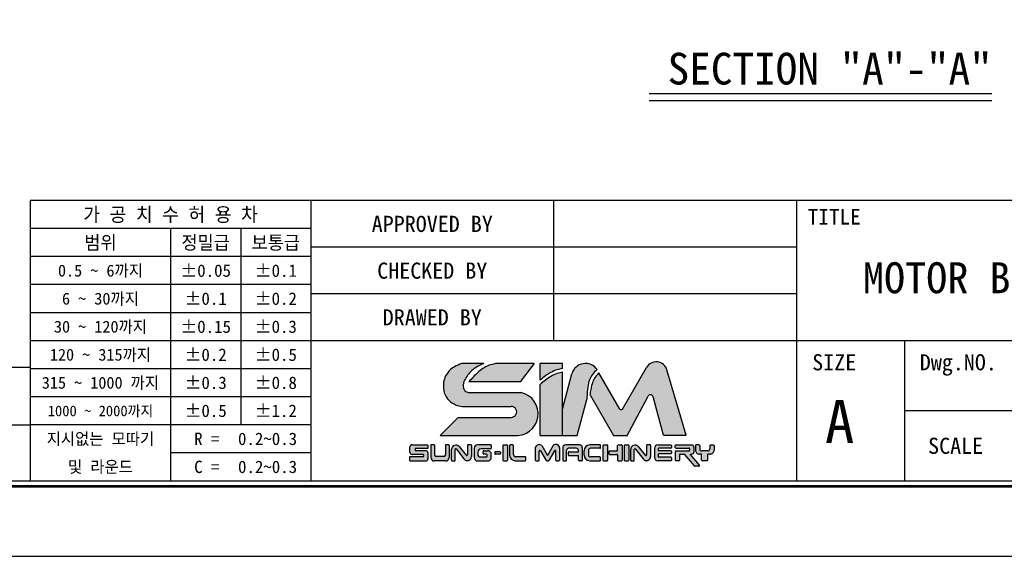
# Model space of a CAD drawing. Header units: millimetres. Extents: x 1567 to 2026, y 933 to 1258.
# Tile 2 of 2: x 1813 to 1954, y 933 to 1010. Entities that reach past the tile are written whole.
import ezdxf
from ezdxf.enums import TextEntityAlignment as Align

# ---------------------------------------------------------------- set-up
doc = ezdxf.new("R2010")
doc.units = ezdxf.units.MM
doc.layers.add('Z5', color=7, linetype='Continuous')
doc.layers.add('Z7', color=7, linetype='Continuous')

# ---------------------------------------------------------------- blocks, each defined once
blk = doc.blocks.new('란표제')
h = blk.add_hatch(color=150)
h.dxf.hatch_style = 1
edge = h.paths.add_edge_path()
edge.add_spline(control_points=[(207.254885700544, 16.33602195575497), (207.4122922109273, 16.47608683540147), (207.7174809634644, 16.74765264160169), (208.2523540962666, 17.06731062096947), (208.7774405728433, 17.32249890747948), (209.1543874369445, 17.38665720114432), (209.319017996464, 17.41467816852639)], knot_values=[0, 0, 0, 0, 0.6304310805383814, 1.222315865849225, 1.865724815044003, 2.364625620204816, 2.364625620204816, 2.364625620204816, 2.364625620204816], degree=3, periodic=0)
edge.add_line((209.319017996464, 17.41467816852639), (209.319017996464, 17.8749359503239))
edge.add_line((209.319017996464, 17.8749359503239), (207.254885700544, 17.8749359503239))
edge.add_line((207.254885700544, 17.8749359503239), (207.254885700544, 16.33602195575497))
edge = h.paths.add_edge_path()
edge.add_spline(control_points=[(209.319017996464, 17.09505608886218), (209.1507810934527, 17.05636180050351), (208.7718837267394, 16.96921585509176), (208.2430076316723, 16.7021166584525), (207.7228945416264, 16.35351243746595), (207.413543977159, 16.08416408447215), (207.254885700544, 15.9460219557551)], knot_values=[0, 0, 0, 0, 0.5164407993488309, 1.163110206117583, 1.761888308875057, 2.392319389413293, 2.392319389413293, 2.392319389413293, 2.392319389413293], degree=3, periodic=0)
edge.add_line((207.254885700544, 15.9460219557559), (207.254885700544, 11.2074160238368))
edge.add_line((207.254885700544, 11.2074160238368), (209.319017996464, 11.2074160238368))
edge.add_line((209.319017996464, 11.2074160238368), (209.319017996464, 17.09505608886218))
edge = h.paths.add_edge_path()
edge.add_line((205.4485281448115, 15.20675719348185), (200.5646388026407, 15.20675719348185))
edge.add_spline(control_points=[(200.5646388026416, 15.20675719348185), (200.4849448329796, 15.2311278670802), (200.2902893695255, 15.29065413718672), (200.0764048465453, 15.67955931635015), (200.1444277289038, 16.22277553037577), (200.5626230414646, 16.86702953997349), (201.1445093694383, 17.51252125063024), (201.753622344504, 17.7642963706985), (202.0212897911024, 17.8749359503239)], knot_values=[0, 0, 0, 0, 0.2433595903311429, 0.5944147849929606, 1.213183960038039, 1.789398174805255, 2.88702788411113, 3.747486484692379, 3.747486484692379, 3.747486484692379, 3.747486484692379], degree=3, periodic=0)
edge.add_line((202.021289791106, 17.87493595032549), (199.975920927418, 17.87493595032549))
edge.add_spline(control_points=[(199.975920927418, 17.87493595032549), (199.7520550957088, 17.7906646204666), (199.2509278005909, 17.60202188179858), (198.4944564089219, 16.96557093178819), (198.1991549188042, 15.94031959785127), (198.3773366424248, 14.94330619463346), (198.8409946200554, 14.33840604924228), (199.2605940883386, 14.13379854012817), (199.4124566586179, 14.059746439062)], knot_values=[0, 0, 0, 0, 0.550739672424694, 1.232839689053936, 2.19963066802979, 2.850121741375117, 3.513003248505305, 3.888995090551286, 3.888995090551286, 3.888995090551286, 3.888995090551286], degree=3, periodic=0)
edge.add_arc((200.0158996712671, 15.21120487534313), 1.299999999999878, 242.3423855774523, 270.0000000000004)
edge.add_line((200.0158996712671, 13.91120487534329), (204.5640160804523, 13.91120487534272))
edge.add_arc((204.5640160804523, 13.39961279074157), 0.5115920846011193, 270.18688939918, 90, ccw=False)
edge.add_line((204.565684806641, 12.88802342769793), (199.6526393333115, 12.88802342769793))
edge.add_line((199.6526393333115, 12.88802342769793), (197.9720319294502, 11.2074160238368))
edge.add_line((197.9720319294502, 11.2074160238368), (204.7937810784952, 11.2074160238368))
edge.add_arc((205.0304162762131, 13.2219417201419), 2.028376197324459, 263.3004820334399, 78.10426637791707)
edge = h.paths.add_edge_path(flags=17)
edge.add_spline(control_points=[(203.124493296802, 17.8749359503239), (202.8996633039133, 17.82721986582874), (202.2807588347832, 17.69586862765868), (201.4378743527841, 17.06335641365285), (200.9055243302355, 16.48007066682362), (200.6418784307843, 16.19119889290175)], knot_values=[0, 0, 0, 0, 0.6846043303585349, 1.884555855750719, 3.061918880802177, 3.061918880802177, 3.061918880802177, 3.061918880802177], degree=3, periodic=0)
edge.add_line((200.6418784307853, 16.19119889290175), (205.4077128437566, 16.19119889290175))
edge.add_line((205.4077128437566, 16.19119889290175), (206.7038211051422, 17.8749359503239))
edge.add_line((206.7038211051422, 17.8749359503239), (203.124493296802, 17.8749359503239))
h = blk.add_hatch(color=8)
h.dxf.hatch_style = 1
edge = h.paths.add_edge_path()
edge.add_spline(control_points=[(211.586712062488, 14.73767623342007), (211.5979655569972, 15.05995682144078), (211.6173841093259, 15.61607052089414), (211.7789107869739, 16.3460245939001), (212.0883945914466, 16.90037927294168), (212.3712800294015, 17.17334599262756), (212.5211611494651, 17.31797188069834)], knot_values=[0, 0, 0, 0, 0.7435831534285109, 1.283095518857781, 1.707763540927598, 2.186317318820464, 2.186317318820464, 2.186317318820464, 2.186317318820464], degree=3, periodic=0)
edge.add_arc((211.4478182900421, 16.58453128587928), 1.300000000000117, 34.34572044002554, 164.9999999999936)
edge.add_line((210.1921147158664, 16.92099604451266), (209.319017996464, 13.66255472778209))
edge.add_line((209.319017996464, 13.66255472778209), (209.319017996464, 11.2074160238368))
edge.add_line((209.319017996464, 11.2074160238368), (210.6863499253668, 11.2074160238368))
edge.add_line((210.6863499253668, 11.2074160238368), (211.5798839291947, 14.54213032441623))
edge.add_spline(control_points=[(211.5798839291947, 14.5421303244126), (211.5821599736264, 14.60731229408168), (211.5844360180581, 14.67249426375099), (211.586712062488, 14.73767623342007)], knot_values=[2.186317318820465, 2.186317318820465, 2.186317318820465, 2.186317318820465, 2.336708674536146, 2.336708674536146, 2.336708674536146, 2.336708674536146], degree=3, periodic=0)
edge = h.paths.add_edge_path()
edge.add_arc((217.4733307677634, 14.73094655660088), 0.2599999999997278, 14.999999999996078, 152.0936797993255, ccw=False)
edge.add_line((217.7244714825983, 14.79823950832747), (218.681274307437, 11.22740275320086))
edge.add_line((218.681274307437, 11.22740275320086), (220.7932630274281, 11.22740275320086))
edge.add_line((220.7932630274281, 11.22740275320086), (218.9990320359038, 17.29391512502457))
edge.add_arc((218.0017364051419, 16.99895508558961), 1.040000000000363, 16.47610349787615, 150.0000000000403)
edge.add_line((217.101069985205, 17.51895508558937), (214.8678378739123, 13.65088360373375))
edge.add_arc((214.7552545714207, 13.71588360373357), 0.1299999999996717, 210.0000000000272, 330.0000000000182, ccw=False)
edge.add_line((214.642671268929, 13.65088360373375), (212.6921295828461, 17.02932090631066))
edge.add_spline(control_points=[(212.6921295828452, 17.02932090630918), (212.5742457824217, 16.89979221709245), (212.3414632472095, 16.64401477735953), (212.065290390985, 16.12183659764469), (211.9274507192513, 15.54940397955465), (211.8798952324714, 15.13850761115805), (211.8598466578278, 14.96528077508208)], knot_values=[0, 0, 0, 0, 0.523800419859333, 1.034337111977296, 1.752334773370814, 2.275651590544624, 2.275651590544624, 2.275651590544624, 2.275651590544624], degree=3, periodic=0)
edge.add_arc((211.7973139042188, 14.85130860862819), 0.1300000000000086, 30.0000000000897, 61.24788174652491, ccw=False)
edge.add_line((211.9098972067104, 14.91630860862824), (214.0576988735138, 11.19620699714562))
edge.add_line((214.0576988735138, 11.19620699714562), (215.3070704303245, 11.1962069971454))
edge.add_line((215.3070704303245, 11.1962069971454), (217.243565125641, 14.85263365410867))
h = blk.add_hatch(color=150)
h.dxf.hatch_style = 1
h.paths.add_polyline_path([(196.8398843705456, 9.607704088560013, 0.4142135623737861), (196.644884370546, 9.80270408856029), (195.7199446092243, 9.80270408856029, -0.4142135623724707), (195.6549446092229, 9.867704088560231), (195.654944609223, 9.948566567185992, -0.4142135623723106), (195.7199446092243, 10.0135665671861), (196.8398843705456, 10.0135665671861), (196.8398843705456, 10.3463613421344), (195.3763517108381, 10.34636134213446, 0.4142135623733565), (195.1813517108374, 10.15136134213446), (195.1813517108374, 9.651637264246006, 0.4142135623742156), (195.3763517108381, 9.45663726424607), (196.4043549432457, 9.456637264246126, -0.4142135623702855), (196.4693549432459, 9.391637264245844), (196.4693549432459, 9.314484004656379, -0.4142135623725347), (196.4043549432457, 9.249484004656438), (195.1625882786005, 9.249484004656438), (195.1625882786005, 8.845717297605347), (196.644884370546, 8.845717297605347, 0.4142135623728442), (196.8398843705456, 9.04071729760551)])
h.paths.add_polyline_path([(204.2241152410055, 10.26798301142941, 0.4142135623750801), (204.1591152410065, 10.33298301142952), (203.8636730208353, 10.33298301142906, 0.4142135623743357), (203.7986730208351, 10.26798301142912), (203.7986730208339, 8.929340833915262, 0.4142135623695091), (203.8636730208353, 8.864340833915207), (204.1591152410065, 8.864340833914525, 0.4142135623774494), (204.2241152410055, 8.929340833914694)])
h.paths.add_polyline_path([(207.1653805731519, 9.763626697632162, -0.7673269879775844), (207.2866722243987, 9.796126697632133), (207.8058751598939, 8.896840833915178, 0.2679491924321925), (207.8621668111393, 8.864340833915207), (207.9913022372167, 8.864340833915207, 0.2679491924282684), (208.0475938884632, 8.896840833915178), (208.5667968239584, 9.796126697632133, -0.7673269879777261), (208.6880884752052, 9.763626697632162), (208.6880884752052, 8.929340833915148, 0.4142135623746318), (208.7530884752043, 8.864340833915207), (208.9903602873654, 8.864340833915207, 0.4142135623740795), (209.0553602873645, 8.929340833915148), (209.0553602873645, 10.10884705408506, 0.5572135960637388), (208.4489020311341, 10.2713470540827), (207.9267345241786, 9.366926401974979), (207.4045670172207, 10.27134705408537, 0.5198906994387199), (206.7981087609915, 10.10884705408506), (206.7981087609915, 8.929340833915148, 0.4142135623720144), (206.8631087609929, 8.864340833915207), (207.1003805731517, 8.864340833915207, 0.414213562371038), (207.1653805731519, 8.929340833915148)])
h = blk.add_hatch(color=251)
h.dxf.hatch_style = 1
h.paths.add_polyline_path([(203.5669230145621, 9.653807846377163, 0.4142135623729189), (203.5019230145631, 9.718807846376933), (203.0985386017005, 9.718807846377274, 0.4142135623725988), (203.0335386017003, 9.653807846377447), (203.0335386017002, 9.535083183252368, 0.4142135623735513), (203.0985386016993, 9.470083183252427), (203.5019230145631, 9.470083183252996, 0.4142135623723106), (203.5669230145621, 9.535083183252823)])
h.paths.add_polyline_path([(198.8155383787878, 9.170717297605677), (198.8155383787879, 10.28136134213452, 0.4142135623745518), (198.7505383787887, 10.34636134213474), (198.5312483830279, 10.34636134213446, 0.4142135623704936), (198.4662483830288, 10.28136134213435), (198.4662483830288, 9.374979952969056, -0.4142135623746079), (198.3362483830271, 9.244979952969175), (197.6035467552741, 9.244979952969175, -0.4142135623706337), (197.4735467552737, 9.374979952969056), (197.4735467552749, 10.28136134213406, 0.4142135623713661), (197.4085467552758, 10.34636134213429), (197.173220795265, 10.3463613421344, 0.4142135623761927), (197.1082207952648, 10.28136134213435), (197.1082207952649, 9.170717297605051, 0.4142135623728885), (197.4332207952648, 8.845717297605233), (198.490538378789, 8.845717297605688, 0.4142135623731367)])
h.paths.add_polyline_path([(200.8836941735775, 9.265258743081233), (200.8836941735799, 10.28136134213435, 0.4142135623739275), (200.8186941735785, 10.3463613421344), (200.5662103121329, 10.34636134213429, 0.4142135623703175), (200.5012103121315, 10.28136134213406), (200.5012103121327, 9.419089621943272, -0.7053166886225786), (200.385850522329, 9.377993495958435), (199.7365529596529, 10.17365216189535, 0.7053166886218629), (199.0443942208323, 9.927075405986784), (199.0443942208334, 8.91071729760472, 0.4142135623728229), (199.1093942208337, 8.845717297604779), (199.3056264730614, 8.84571729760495, 0.4142135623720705), (199.3706264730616, 8.910717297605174), (199.3706264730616, 9.904828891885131, -0.7182104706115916), (199.4873633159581, 9.944177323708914), (200.1832731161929, 9.02916815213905, 0.7182104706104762)])
h.paths.add_polyline_path([(202.7217367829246, 9.170717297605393), (202.7217367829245, 9.475145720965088, 0.414213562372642), (202.3967367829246, 9.80014572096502), (202.0179389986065, 9.800145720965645, 0.414213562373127), (201.9529389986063, 9.735145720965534), (201.9529389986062, 9.538394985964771, 0.4142135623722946), (202.0179389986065, 9.47339498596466), (202.273324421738, 9.473394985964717, -0.4142135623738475), (202.3383244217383, 9.40839498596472), (202.3383244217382, 9.281672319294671, -0.414213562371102), (202.273324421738, 9.21667231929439), (201.7241999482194, 9.21667231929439, -0.4142135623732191), (201.4641999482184, 9.476672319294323), (201.4641999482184, 9.652153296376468, -0.4142135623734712), (201.7891999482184, 9.977153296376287), (202.6567367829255, 9.97715329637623, 0.4142135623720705), (202.7217367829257, 10.04215329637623), (202.7217367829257, 10.2813613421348, 0.4142135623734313), (202.6567367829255, 10.3463613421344), (201.4565649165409, 10.3463613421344, 0.4142135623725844), (201.1315649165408, 10.02136134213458), (201.1315649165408, 9.170717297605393, 0.4142135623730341), (201.4565649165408, 8.845717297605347), (202.3967367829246, 8.845717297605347, 0.4142135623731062)])
h.paths.add_polyline_path([(205.9125890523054, 9.174990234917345, 0.4142135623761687), (205.8475890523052, 9.23999023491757), (204.9759224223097, 9.23999023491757, -0.4142135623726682), (204.7809224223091, 9.434990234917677), (204.7809224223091, 10.26798301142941, 0.4142135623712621), (204.7159224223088, 10.33298301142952), (204.4844112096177, 10.33298301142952, 0.4142135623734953), (204.4194112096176, 10.26798301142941), (204.4194112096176, 9.38434083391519, 0.4142135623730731), (204.9394112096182, 8.864340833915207), (205.8475890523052, 8.864340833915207, 0.4142135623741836), (205.9125890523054, 8.929340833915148)])
h.paths.add_polyline_path([(209.694731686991, 9.823725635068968, -0.4142135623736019), (209.8897316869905, 10.01872563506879), (210.5938065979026, 10.0187256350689, -0.4142135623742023), (210.7888065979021, 9.823725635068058), (210.7888065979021, 9.69676070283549), (209.9214226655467, 9.696760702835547, 0.4142135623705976), (209.8564226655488, 9.631760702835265), (209.8564226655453, 9.40577132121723, 0.41421356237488), (209.9214226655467, 9.340771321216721), (210.7888065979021, 9.34077132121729), (210.7888065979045, 8.929340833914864, 0.4142135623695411), (210.8538065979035, 8.864340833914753), (211.0838216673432, 8.86434083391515, 0.4142135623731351), (211.1488216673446, 8.929340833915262), (211.1488216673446, 10.07298301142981, 0.4142135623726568), (210.8888216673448, 10.33298301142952), (209.5973415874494, 10.33298301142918, 0.4142135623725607), (209.337341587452, 10.07298301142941), (209.337341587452, 8.929340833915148, 0.4142135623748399), (209.4023415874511, 8.864340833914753), (209.6297316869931, 8.864340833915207, 0.4142135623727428), (209.694731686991, 8.929340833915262)])
h.paths.add_polyline_path([(212.8488973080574, 9.150598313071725, 0.4142135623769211), (212.7838973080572, 9.21559831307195), (211.9150975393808, 9.215598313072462, -0.4142135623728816), (211.7200975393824, 9.410598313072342), (211.7200975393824, 9.825681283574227, -0.4142135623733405), (211.9150975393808, 10.02068128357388), (212.7838973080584, 10.02068128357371, 0.4142135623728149), (212.8488973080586, 10.08568128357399), (212.8488973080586, 10.26798301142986, 0.4142135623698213), (212.7838973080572, 10.33298301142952), (211.8480273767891, 10.33298301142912, 0.414213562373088), (211.3280273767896, 9.812983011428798), (211.3280273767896, 9.384340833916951, 0.4142135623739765), (211.8480273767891, 8.864340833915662), (212.7838973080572, 8.864340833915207, 0.4142135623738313), (212.8488973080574, 8.929340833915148)])
h.paths.add_polyline_path([(213.492579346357, 10.26798301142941, 0.41421356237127), (213.4275793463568, 10.33298301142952), (213.1321371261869, 10.33298301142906, 0.414213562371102), (213.0671371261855, 10.26798301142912), (213.0671371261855, 8.929340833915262, 0.4142135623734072), (213.1321371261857, 8.864340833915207), (213.4275793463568, 8.864340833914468, 0.4142135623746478), (213.492579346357, 8.929340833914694)])
h.paths.add_polyline_path([(214.8456035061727, 10.26798301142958, 0.4142135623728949), (214.7806035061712, 10.33298301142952), (214.4851612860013, 10.33298301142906, 0.4142135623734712), (214.4201612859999, 10.26798301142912), (214.4201612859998, 9.839948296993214, -0.4142135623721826), (214.3551612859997, 9.774948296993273), (213.676330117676, 9.774948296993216, 0.4142135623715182), (213.6113301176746, 9.709948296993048), (213.6113301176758, 9.520356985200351, 0.4142135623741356), (213.676330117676, 9.455356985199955), (214.3551612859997, 9.45535698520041, -0.4142135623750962), (214.4201612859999, 9.390356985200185), (214.4201612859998, 8.929340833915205, 0.4142135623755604), (214.4851612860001, 8.864340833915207), (214.7806035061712, 8.864340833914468, 0.414213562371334), (214.8456035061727, 8.929340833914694)])
h.paths.add_polyline_path([(215.4624624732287, 10.26798301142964, 0.4142135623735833), (215.3974624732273, 10.33298301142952), (215.1020202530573, 10.33298301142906, 0.414213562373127), (215.0370202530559, 10.26798301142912), (215.0370202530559, 8.929340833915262, 0.4142135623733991), (215.1020202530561, 8.864340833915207), (215.3974624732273, 8.864340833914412, 0.4142135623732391), (215.4624624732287, 8.929340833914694)])
h.paths.add_polyline_path([(216.339469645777, 10.17365216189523, 0.7053166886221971), (215.6473109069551, 9.927075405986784), (215.6473109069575, 8.91071729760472, 0.4142135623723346), (215.7123109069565, 8.845717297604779), (215.9085431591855, 8.84571729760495, 0.4142135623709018), (215.9735431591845, 8.910717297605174), (215.9735431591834, 9.904828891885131, -0.7182104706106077), (216.0902800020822, 9.944177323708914), (216.7861898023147, 9.02916815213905, 0.7182104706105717), (217.4866108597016, 9.265258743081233), (217.4866108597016, 10.28136134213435, 0.4142135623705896), (217.4216108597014, 10.3463613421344), (217.1691269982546, 10.34636134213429, 0.4142135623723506), (217.1041269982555, 10.28136134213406), (217.1041269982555, 9.419089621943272, -0.7053166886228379), (216.9887672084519, 9.377993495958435)])
h.paths.add_polyline_path([(219.420415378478, 10.26798301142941, 0.4142135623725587), (219.3554153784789, 10.33298301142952), (218.1709172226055, 10.33298301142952, 0.4142135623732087), (217.8459172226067, 10.00798301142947), (217.8459172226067, 9.189340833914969, 0.4142135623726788), (218.1709172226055, 8.864340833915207), (219.3554153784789, 8.864340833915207, 0.4142135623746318), (219.420415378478, 8.929340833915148), (219.420415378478, 9.143462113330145, 0.4142135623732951), (219.3554153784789, 9.208462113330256), (218.2404718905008, 9.208462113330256, -0.4142135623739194), (218.1754718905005, 9.273462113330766), (218.1754718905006, 9.438182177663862, -0.4142135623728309), (218.240471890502, 9.503182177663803), (219.3554153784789, 9.50318217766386, 0.414213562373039), (219.420415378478, 9.568182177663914), (219.420415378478, 9.728365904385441, 0.4142135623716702), (219.3554153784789, 9.793365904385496), (218.240471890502, 9.793365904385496, -0.4142135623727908), (218.1754718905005, 9.858365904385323), (218.1754718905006, 9.955071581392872, -0.4142135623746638), (218.2404718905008, 10.02007158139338), (219.3554153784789, 10.02007158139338, 0.4142135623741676), (219.420415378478, 10.08507158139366)])
h.paths.add_polyline_path([(221.4898233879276, 10.13798301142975, 0.4142135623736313), (221.2948233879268, 10.3329830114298), (219.8352710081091, 10.33298301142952, 0.4142135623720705), (219.7702710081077, 10.26798301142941), (219.7702710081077, 10.10677544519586, 0.414213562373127), (219.8352710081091, 10.04177544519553), (221.0336939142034, 10.0417754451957, -0.4142135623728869), (221.0986939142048, 9.976775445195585), (221.0986939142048, 9.837352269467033, -0.4142135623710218), (221.0336939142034, 9.772352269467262), (219.8352710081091, 9.772352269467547, 0.4142135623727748), (219.7702710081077, 9.707352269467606), (219.7702710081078, 8.929340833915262, 0.4142135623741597), (219.8352710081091, 8.864340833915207), (220.0926108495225, 8.864340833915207, 0.4142135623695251), (220.1576108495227, 8.929340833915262), (220.1576108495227, 9.414242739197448, -0.4142135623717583), (220.2226108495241, 9.479242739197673), (220.6306965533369, 9.479242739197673), (221.5531320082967, 8.379926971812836, 0.2216946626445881), (221.6029248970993, 8.356708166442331), (221.9552971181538, 8.35670816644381, 0.637070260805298), (222.0050900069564, 8.46348936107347), (221.1527717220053, 9.479242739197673), (221.2948233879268, 9.479242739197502, 0.414213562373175), (221.4898233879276, 9.674242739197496)])
h.paths.add_polyline_path([(223.366210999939, 9.869242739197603), (223.366210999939, 10.26798301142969, 0.4142135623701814), (223.3012109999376, 10.33298301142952), (223.0343925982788, 10.33298301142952, 0.4142135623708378), (222.9693925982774, 10.26798301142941), (222.9693925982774, 9.96735226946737, -0.4142135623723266), (222.7743925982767, 9.772352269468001), (222.2290342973, 9.772352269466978, -0.4142135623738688), (222.034034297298, 9.967352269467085), (222.034034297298, 10.26798301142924, 0.4142135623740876), (221.969034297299, 10.33298301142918), (221.7022158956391, 10.33298301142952, 0.4142135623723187), (221.63721589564, 10.26798301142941), (221.63721589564, 9.869242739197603, 0.4142135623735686), (222.0272158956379, 9.479242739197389), (222.9762109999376, 9.479242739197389, 0.4142135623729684)])
h.paths.add_polyline_path([(222.7748939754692, 9.479242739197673), (222.2133923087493, 9.479242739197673), (222.2133923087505, 8.929340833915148, 0.4142135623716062), (222.2783923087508, 8.864340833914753), (222.7098939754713, 8.864340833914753, 0.4142135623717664), (222.7748939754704, 8.929340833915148)])
for p, q in [((202.0212897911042, 17.87493595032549), (199.975920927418, 17.87493595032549)), ((206.7038211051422, 17.8749359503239), (203.124493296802, 17.8749359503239)), ((206.7038211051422, 17.8749359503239), (205.4077128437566, 16.19119889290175)), ((209.319017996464, 17.8749359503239), (207.254885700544, 17.8749359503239)), ((207.254885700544, 16.33602195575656), (207.254885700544, 17.8749359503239)), ((209.319017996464, 17.41467816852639), (209.319017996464, 17.8749359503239)), ((214.8678378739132, 13.65088360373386), (217.101069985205, 17.51895508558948)), ((209.319017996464, 11.2074160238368), (209.319017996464, 17.09505608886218)), ((209.319017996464, 13.66255472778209), (210.1921147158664, 16.92099604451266)), ((214.6426712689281, 13.65088360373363), (212.692129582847, 17.02932090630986)), ((220.7932630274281, 11.22740275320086), (218.9990320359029, 17.29391512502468)), ((205.4077128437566, 16.19119889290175), (200.6418784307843, 16.19119889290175)), ((207.254885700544, 11.2074160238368), (207.254885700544, 15.94602195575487)), ((200.5646388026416, 15.20675719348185), (205.4485281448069, 15.20675719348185)), ((211.9098972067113, 14.91630860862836), (214.0576988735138, 11.19620699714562)), ((215.2814177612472, 11.14777045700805), (217.2435651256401, 14.8526336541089)), ((218.681274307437, 11.22740275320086), (217.7244714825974, 14.79823950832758)), ((200.0158996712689, 13.91120487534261), (204.5640160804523, 13.91120487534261)), ((210.6863499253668, 11.2074160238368), (211.5798839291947, 14.54213032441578)), ((199.6526393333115, 12.88802342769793), (197.9720319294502, 11.20741602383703)), ((199.6526393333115, 12.88802342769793), (204.5623473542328, 12.88802342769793)), ((197.9720319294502, 11.2074160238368), (204.7937810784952, 11.2074160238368)), ((207.254885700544, 11.2074160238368), (209.319017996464, 11.2074160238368)), ((209.319017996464, 11.2074160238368), (210.6863499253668, 11.2074160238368)), ((214.0576988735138, 11.19620699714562), (215.2814177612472, 11.1962069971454)), ((218.681274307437, 11.22740275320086), (220.7932630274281, 11.22740275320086)), ((195.1813517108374, 9.651637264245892), (195.1813517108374, 10.15136134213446)), ((195.3763517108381, 10.3463613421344), (196.8398843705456, 10.3463613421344)), ((196.8398843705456, 10.32175464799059), (196.8398843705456, 10.0135665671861)), ((197.1082207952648, 10.28136134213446), (197.1082207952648, 9.170717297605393)), ((197.4085467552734, 10.3463613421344), (197.173220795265, 10.3463613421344)), ((197.4735467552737, 9.37497995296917), (197.4735467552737, 10.28136134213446)), ((198.4662483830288, 10.28136134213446), (198.4662483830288, 9.37497995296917)), ((198.7505383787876, 10.3463613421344), (198.5312483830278, 10.3463613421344)), ((198.8155383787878, 10.28136134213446), (198.8155383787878, 9.170717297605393)), ((199.7365529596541, 10.17365216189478), (200.3858505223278, 9.377993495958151)), ((200.5012103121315, 10.28136134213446), (200.5012103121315, 9.419089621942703)), ((200.8186941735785, 10.3463613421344), (200.5662103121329, 10.3463613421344)), ((200.8836941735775, 10.28136134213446), (200.8836941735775, 9.265258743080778)), ((202.6567367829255, 10.3463613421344), (201.4565649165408, 10.3463613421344)), ((202.7217367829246, 10.28136134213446), (202.7217367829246, 10.04215329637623)), ((202.7217367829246, 10.28136134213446), (202.7217367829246, 10.04215329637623)), ((203.7986730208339, 10.26798301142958), (203.7986730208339, 8.929340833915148)), ((203.8636730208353, 10.33298301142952), (204.1591152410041, 10.33298301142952)), ((204.2241152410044, 10.26798301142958), (204.2241152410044, 8.929340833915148)), ((204.4194112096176, 10.26798301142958), (204.4194112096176, 9.38434083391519)), ((204.7159224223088, 10.33298301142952), (204.4844112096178, 10.33298301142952)), ((204.7809224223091, 9.434990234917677), (204.7809224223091, 10.26798301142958)), ((206.7981087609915, 10.10884705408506), (206.7981087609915, 8.929340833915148)), ((207.4045670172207, 10.27134705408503), (207.9267345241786, 9.366926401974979)), ((208.4489020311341, 10.27134705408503), (207.9267345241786, 9.366926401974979)), ((209.0553602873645, 10.10884705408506), (209.0553602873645, 8.929340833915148)), ((209.3373415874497, 10.07298301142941), (209.3373415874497, 8.929340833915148)), ((210.8888216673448, 10.33298301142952), (209.5973415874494, 10.33298301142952)), ((211.1488216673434, 10.07298301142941), (211.1488216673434, 8.929340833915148)), ((212.7838973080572, 10.33298301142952), (211.8480273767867, 10.33298301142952)), ((212.8488973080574, 10.08568128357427), (212.8488973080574, 10.26798301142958)), ((213.0671371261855, 10.26798301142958), (213.0671371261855, 8.929340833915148)), ((213.1321371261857, 10.33298301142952), (213.4275793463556, 10.33298301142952)), ((213.492579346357, 10.26798301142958), (213.492579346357, 8.929340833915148)), ((214.4201612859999, 9.839948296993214), (214.4201612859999, 10.26798301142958)), ((214.4851612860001, 10.33298301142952), (214.7806035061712, 10.33298301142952)), ((214.8456035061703, 10.26798301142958), (214.8456035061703, 8.929340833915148)), ((215.0370202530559, 10.26798301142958), (215.0370202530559, 8.929340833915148)), ((215.1020202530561, 10.33298301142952), (215.3974624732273, 10.33298301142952)), ((215.4624624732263, 10.26798301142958), (215.4624624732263, 8.929340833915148)), ((216.339469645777, 10.17365216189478), (216.9887672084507, 9.377993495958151)), ((217.1041269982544, 10.28136134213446), (217.1041269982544, 9.419089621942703)), ((217.4216108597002, 10.3463613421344), (217.1691269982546, 10.3463613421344)), ((217.4866108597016, 10.28136134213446), (217.4866108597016, 9.265258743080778)), ((218.1709172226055, 10.33298301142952), (219.3554153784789, 10.33298301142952)), ((219.420415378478, 10.26798301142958), (219.420415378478, 10.08507158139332)), ((219.7702710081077, 10.10677544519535), (219.7702710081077, 10.26798301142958)), ((219.835271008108, 10.33298301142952), (221.2948233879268, 10.33298301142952)), ((219.835271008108, 10.04177544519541), (221.0336939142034, 10.04177544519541)), ((221.4898233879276, 10.13798301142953), (221.4898233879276, 9.67424273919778)), ((221.63721589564, 10.26798301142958), (221.63721589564, 9.869242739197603)), ((221.969034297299, 10.33298301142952), (221.7022158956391, 10.33298301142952)), ((222.034034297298, 10.26798301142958), (222.034034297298, 9.967352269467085)), ((222.9693925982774, 10.26798301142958), (222.9693925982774, 9.967352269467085)), ((223.0343925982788, 10.33298301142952), (223.3012109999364, 10.33298301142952)), ((223.3662109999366, 10.26798301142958), (223.3662109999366, 9.869242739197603)), ((195.1625882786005, 8.845717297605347), (195.1625882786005, 9.249484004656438)), ((195.1625882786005, 9.249484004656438), (196.4043549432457, 9.249484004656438)), ((196.4043549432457, 9.45663726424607), (195.3763517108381, 9.45663726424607)), ((195.6549446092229, 9.948566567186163), (195.6549446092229, 9.867704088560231)), ((196.8398843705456, 10.0135665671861), (195.7199446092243, 10.0135665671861)), ((195.7199446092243, 9.80270408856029), (196.644884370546, 9.80270408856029)), ((196.4693549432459, 9.314484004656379), (196.4693549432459, 9.391637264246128)), ((196.8398843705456, 9.607704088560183), (196.8398843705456, 9.04071729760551)), ((198.3362483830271, 9.244979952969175), (197.6035467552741, 9.244979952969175)), ((199.0443942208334, 8.910717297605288), (199.0443942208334, 9.92707540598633)), ((199.3706264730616, 8.910717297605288), (199.3706264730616, 9.904828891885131)), ((199.4873633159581, 9.944177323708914), (200.1832731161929, 9.029168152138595)), ((201.1315649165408, 10.02136134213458), (201.1315649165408, 9.170717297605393)), ((201.4641999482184, 9.652153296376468), (201.4641999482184, 9.476672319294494)), ((201.7241999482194, 9.21667231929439), (202.273324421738, 9.21667231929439)), ((202.6567367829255, 9.977153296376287), (201.7891999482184, 9.977153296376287)), ((201.9529389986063, 9.538394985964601), (201.9529389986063, 9.735145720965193)), ((202.0179389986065, 9.800145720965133), (202.3967367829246, 9.800145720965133)), ((202.273324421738, 9.47339498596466), (202.0179389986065, 9.47339498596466)), ((202.3383244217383, 9.28167231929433), (202.3383244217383, 9.40839498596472)), ((202.7217367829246, 9.170717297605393), (202.7217367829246, 9.475145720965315)), ((203.0335386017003, 9.653807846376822), (203.0335386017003, 9.535083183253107)), ((203.0985386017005, 9.718807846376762), (203.5019230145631, 9.718807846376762)), ((203.5019230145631, 9.470083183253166), (203.0985386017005, 9.470083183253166)), ((203.5669230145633, 9.653807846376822), (203.5669230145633, 9.535083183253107)), ((205.8475890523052, 9.23999023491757), (204.9759224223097, 9.23999023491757)), ((205.9125890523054, 8.929340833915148), (205.9125890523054, 9.17499023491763)), ((207.1653805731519, 8.929340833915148), (207.1653805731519, 9.763626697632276)), ((207.2866722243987, 9.796126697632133), (207.8058751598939, 8.896840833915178)), ((208.5667968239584, 9.796126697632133), (208.0475938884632, 8.896840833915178)), ((208.6880884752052, 8.929340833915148), (208.6880884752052, 9.763626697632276)), ((209.694731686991, 8.929340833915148), (209.694731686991, 9.823725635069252)), ((209.8564226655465, 9.63176070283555), (209.8564226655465, 9.40577132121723)), ((210.5938065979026, 10.01872563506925), (209.8897316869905, 10.01872563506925)), ((209.9214226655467, 9.69676070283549), (210.7888065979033, 9.69676070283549)), ((209.9214226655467, 9.34077132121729), (210.7888065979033, 9.34077132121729)), ((210.7888065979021, 9.69676070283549), (210.7888065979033, 9.823725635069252)), ((210.7888065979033, 8.929340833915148), (210.7888065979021, 9.34077132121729)), ((211.3280273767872, 9.38434083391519), (211.3280273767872, 9.812983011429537)), ((211.7200975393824, 9.82568128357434), (211.7200975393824, 9.410598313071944)), ((212.7838973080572, 10.02068128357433), (211.9150975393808, 10.02068128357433)), ((212.783897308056, 9.21559831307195), (211.9150975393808, 9.21559831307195)), ((212.8488973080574, 8.929340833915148), (212.8488973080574, 9.15059831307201)), ((213.6113301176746, 9.709948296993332), (213.6113301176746, 9.520356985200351)), ((213.676330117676, 9.774948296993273), (214.3551612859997, 9.774948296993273)), ((213.676330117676, 9.45535698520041), (214.3551612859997, 9.45535698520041)), ((214.4201612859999, 9.39035698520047), (214.4201612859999, 8.929340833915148)), ((215.6473109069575, 8.910717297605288), (215.6473109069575, 9.92707540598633)), ((215.9735431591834, 8.910717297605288), (215.9735431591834, 9.904828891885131)), ((216.0902800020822, 9.944177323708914), (216.7861898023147, 9.029168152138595)), ((217.8459172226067, 10.00798301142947), (217.8459172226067, 9.189340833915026)), ((218.1754718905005, 9.955071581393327), (218.1754718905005, 9.858365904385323)), ((218.1754718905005, 9.438182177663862), (218.1754718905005, 9.273462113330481)), ((219.3554153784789, 10.02007158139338), (218.2404718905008, 10.02007158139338)), ((219.3554153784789, 9.793365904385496), (218.240471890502, 9.793365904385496)), ((219.3554153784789, 9.503182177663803), (218.240471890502, 9.503182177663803)), ((219.3554153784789, 9.208462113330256), (218.2404718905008, 9.208462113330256)), ((219.420415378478, 9.728365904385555), (219.420415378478, 9.568182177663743)), ((219.420415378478, 9.143462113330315), (219.420415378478, 8.929340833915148)), ((219.7702710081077, 9.707352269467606), (219.7702710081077, 8.929340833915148)), ((219.835271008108, 9.772352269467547), (221.0336939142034, 9.772352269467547)), ((220.1576108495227, 9.414242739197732), (220.1576108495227, 8.929340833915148)), ((220.2226108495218, 9.479242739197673), (220.6306965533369, 9.479242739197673)), ((221.5531320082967, 8.379926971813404), (220.6306965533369, 9.479242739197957)), ((221.0986939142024, 9.976775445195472), (221.0986939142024, 9.837352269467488)), ((221.1527717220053, 9.479242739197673), (221.2948233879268, 9.479242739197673)), ((222.0050900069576, 8.463489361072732), (221.1527717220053, 9.479242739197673)), ((222.2133923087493, 9.479242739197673), (222.0272158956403, 9.479242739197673)), ((222.2133923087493, 8.929340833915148), (222.2133923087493, 9.479242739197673)), ((222.7743925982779, 9.772352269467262), (222.2290342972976, 9.772352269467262)), ((222.9762109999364, 9.479242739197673), (222.7748939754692, 9.479242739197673)), ((222.7748939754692, 8.929340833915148), (222.7748939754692, 9.479242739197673)), ((195.1625882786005, 8.845717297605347), (196.644884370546, 8.845717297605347)), ((198.490538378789, 8.845717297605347), (197.4332207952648, 8.845717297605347)), ((199.1093942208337, 8.845717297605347), (199.3056264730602, 8.845717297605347)), ((201.4565649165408, 8.845717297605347), (202.3967367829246, 8.845717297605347)), ((203.8636730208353, 8.864340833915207), (204.1591152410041, 8.864340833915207)), ((204.9394112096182, 8.864340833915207), (205.8475890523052, 8.864340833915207)), ((206.8631087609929, 8.864340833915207), (207.1003805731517, 8.864340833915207)), ((207.8621668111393, 8.864340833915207), (207.9913022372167, 8.864340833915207)), ((208.7530884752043, 8.864340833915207), (208.9903602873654, 8.864340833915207)), ((209.4023415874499, 8.864340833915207), (209.6297316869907, 8.864340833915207)), ((211.0838216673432, 8.864340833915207), (210.8538065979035, 8.864340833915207)), ((211.8480273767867, 8.864340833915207), (212.783897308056, 8.864340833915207)), ((213.1321371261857, 8.864340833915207), (213.4275793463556, 8.864340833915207)), ((214.4851612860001, 8.864340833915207), (214.7806035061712, 8.864340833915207)), ((215.1020202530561, 8.864340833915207), (215.3974624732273, 8.864340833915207)), ((215.7123109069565, 8.845717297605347), (215.9085431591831, 8.845717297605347)), ((219.3554153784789, 8.864340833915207), (218.1709172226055, 8.864340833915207)), ((220.0926108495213, 8.864340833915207), (219.835271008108, 8.864340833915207)), ((221.9552971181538, 8.356708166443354), (221.6029248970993, 8.356708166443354)), ((222.709893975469, 8.864340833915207), (222.2783923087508, 8.864340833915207))]:
    blk.add_line(p, q)
for centre, radius, start, end in [((211.4478182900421, 16.58453128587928), 1.3, 34.3457204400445, 165.0000000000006), ((218.0017364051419, 16.99895508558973), 1.04, 16.47610349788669, 149.9999999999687), ((205.0304162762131, 13.2219417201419), 2.028376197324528, 263.3004820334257, 78.10426637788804), ((211.7973139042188, 14.8513086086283), 0.13, 30.00000000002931, 61.24788175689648), ((217.4733307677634, 14.73094655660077), 0.26, 14.99999999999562, 152.0936797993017), ((200.0158996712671, 15.21120487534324), 1.3, 242.342385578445, 270), ((204.5640160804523, 13.39961279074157), 0.5115920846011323, 269.813110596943, 90), ((214.7552545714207, 13.71588360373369), 0.13, 210.0000000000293, 329.9999999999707), ((195.3763517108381, 10.15136134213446), 0.195, 90, 180), ((197.173220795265, 10.28136134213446), 0.065, 90, 180), ((197.4085467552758, 10.28136134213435), 0.065, 0, 90.00000000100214), ((198.5312483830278, 10.28136134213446), 0.065, 90, 180), ((198.7505383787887, 10.2813613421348), 0.065, 0, 90.00000000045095), ((199.4343942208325, 9.927075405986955), 0.39, 39.21617813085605, 180), ((200.5662103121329, 10.28136134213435), 0.065, 90.00000000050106, 180), ((200.8186941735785, 10.28136134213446), 0.065, 0, 90.00000000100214), ((201.4565649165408, 10.02136134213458), 0.325, 90, 180), ((202.6567367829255, 10.28136134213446), 0.065, 0, 90.00000000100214), ((202.6567367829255, 10.04215329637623), 0.065, 269.9999999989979, 0), ((203.8636730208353, 10.26798301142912), 0.065, 90.00000000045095, 180), ((204.1591152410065, 10.26798301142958), 0.065, 0, 90.00000000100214), ((204.4844112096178, 10.26798301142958), 0.065, 90, 180), ((204.7159224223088, 10.26798301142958), 0.065, 0, 90), ((207.1583587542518, 9.977292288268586), 0.3835188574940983, 50.0609962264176, 159.9390037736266), ((208.7018605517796, 10.0024845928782), 0.3691544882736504, 16.74570727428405, 133.254292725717), ((209.5973415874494, 10.0729830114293), 0.26, 90.00000000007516, 180), ((210.8888216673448, 10.07298301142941), 0.26, 0, 90.00000000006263), ((211.8480273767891, 9.812983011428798), 0.52, 90.00000000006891, 180), ((212.7838973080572, 10.26798301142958), 0.065, 0, 90.00000000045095), ((212.7838973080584, 10.08568128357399), 0.065, 269.9999999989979, 0), ((213.1321371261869, 10.26798301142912), 0.065, 90.00000000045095, 180), ((213.4275793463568, 10.26798301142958), 0.065, 0, 90.00000000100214), ((214.4851612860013, 10.26798301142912), 0.065, 90.00000000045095, 180), ((214.7806035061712, 10.26798301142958), 0.065, 0, 90.00000000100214), ((215.1020202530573, 10.26798301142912), 0.065, 90.00000000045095, 180), ((215.3974624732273, 10.26798301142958), 0.065, 0, 90.00000000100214), ((216.0373109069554, 9.927075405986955), 0.39, 39.21617813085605, 180), ((217.1691269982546, 10.28136134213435), 0.065, 90.00000000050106, 180), ((217.4216108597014, 10.28136134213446), 0.065, 0, 90.00000000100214), ((218.1709172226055, 10.00798301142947), 0.325, 90, 180), ((219.3554153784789, 10.26798301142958), 0.065, 0, 90), ((219.3554153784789, 10.08507158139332), 0.065, 270, 0), ((219.8352710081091, 10.26798301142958), 0.065, 90.00000000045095, 180), ((219.8352710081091, 10.10677544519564), 0.065, 180, 269.9999999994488), ((221.0336939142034, 9.976775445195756), 0.065, 0, 90.00000000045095), ((221.2948233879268, 10.1379830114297), 0.195, 0, 90), ((221.7022158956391, 10.26798301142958), 0.065, 90, 180), ((221.969034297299, 10.26798301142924), 0.065, 0, 90.00000000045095), ((223.0343925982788, 10.26798301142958), 0.065, 90.00000000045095, 180), ((223.3012109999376, 10.26798301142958), 0.065, 0, 90.00000000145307), ((195.3763517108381, 9.651637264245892), 0.195, 180, 270), ((195.7199446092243, 9.948566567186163), 0.065, 90, 180), ((195.7199446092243, 9.867704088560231), 0.065, 180, 270), ((196.4043549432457, 9.391637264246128), 0.065, 0, 90), ((196.4043549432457, 9.314484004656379), 0.065, 270, 0), ((196.644884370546, 9.607704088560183), 0.195, 0, 90), ((197.4332207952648, 9.170717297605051), 0.325, 180, 269.9999999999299), ((197.6035467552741, 9.37497995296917), 0.13, 180, 270), ((198.3362483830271, 9.37497995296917), 0.13, 270, 0), ((198.490538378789, 9.170717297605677), 0.325, 270.0000000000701, 0), ((199.4356264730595, 9.904828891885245), 0.065, 37.25478689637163, 180), ((200.4936941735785, 9.265258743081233), 0.39, 217.2547868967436, 0), ((200.4362103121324, 9.419089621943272), 0.065, 219.2161781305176, 0), ((201.4565649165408, 9.170717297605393), 0.325, 180, 269.9999999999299), ((201.7891999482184, 9.652153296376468), 0.325, 90, 180), ((201.7241999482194, 9.476672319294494), 0.26, 180, 270), ((202.0179389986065, 9.735145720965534), 0.065, 90, 180), ((202.0179389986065, 9.538394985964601), 0.065, 180, 270), ((202.273324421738, 9.40839498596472), 0.065, 0, 90), ((202.273324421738, 9.28167231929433), 0.065, 270, 0), ((202.3967367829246, 9.475145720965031), 0.325, 0, 90), ((202.3967367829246, 9.170717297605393), 0.325, 270, 0), ((203.0985386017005, 9.653807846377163), 0.065, 90, 180), ((203.0985386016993, 9.535083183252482), 0.065, 180, 270.000000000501), ((203.5019230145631, 9.653807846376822), 0.065, 0, 90), ((203.5019230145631, 9.535083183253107), 0.065, 270, 0), ((204.9394112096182, 9.38434083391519), 0.52, 180, 270), ((204.9759224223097, 9.434990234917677), 0.195, 180, 270), ((205.8475890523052, 9.17499023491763), 0.065, 0, 90), ((207.2303805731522, 9.763626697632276), 0.065, 30.00000000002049, 180), ((208.6230884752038, 9.763626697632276), 0.065, 0, 149.9999999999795), ((209.8897316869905, 9.823725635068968), 0.195, 90, 180), ((209.9214226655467, 9.63176070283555), 0.065, 90.00000000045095, 180), ((209.9214226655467, 9.405771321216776), 0.065, 180, 270.000000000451), ((210.5938065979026, 9.823725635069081), 0.195, 0, 89.99999999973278), ((211.8480273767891, 9.384340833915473), 0.52, 180, 269.9999999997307), ((211.9150975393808, 9.825681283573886), 0.195, 90, 180), ((211.9150975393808, 9.410598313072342), 0.195, 180, 270.0000000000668), ((212.7838973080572, 9.150598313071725), 0.065, 0, 90.00000000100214), ((213.676330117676, 9.709948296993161), 0.065, 90, 180), ((213.676330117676, 9.520356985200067), 0.065, 180, 269.9999999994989), ((214.3551612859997, 9.839948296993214), 0.065, 270, 0), ((214.3551612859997, 9.39035698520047), 0.065, 0, 90), ((216.0385431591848, 9.904828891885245), 0.065, 37.25478689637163, 180), ((217.0966108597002, 9.265258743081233), 0.39, 217.2547868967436, 0), ((217.0391269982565, 9.419089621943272), 0.065, 219.2161781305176, 0), ((218.1709172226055, 9.189340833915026), 0.325, 180, 270), ((218.2404718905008, 9.95507158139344), 0.065, 90, 180), ((218.240471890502, 9.858365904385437), 0.065, 180, 270), ((218.240471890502, 9.438182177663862), 0.065, 90, 180), ((218.2404718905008, 9.273462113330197), 0.065, 180, 270), ((219.3554153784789, 9.728365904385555), 0.065, 0, 90), ((219.3554153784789, 9.568182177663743), 0.065, 270, 0), ((219.3554153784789, 9.143462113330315), 0.065, 0, 90), ((219.8352710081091, 9.707352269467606), 0.065, 90.00000000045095, 180), ((220.2226108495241, 9.414242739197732), 0.065, 90.00000000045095, 180), ((221.0336939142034, 9.837352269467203), 0.065, 269.9999999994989, 0), ((221.2948233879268, 9.674242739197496), 0.195, 270, 0), ((222.0272158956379, 9.869242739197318), 0.39, 180, 270.0000000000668), ((222.2290342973, 9.967352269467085), 0.195, 180, 269.9999999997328), ((222.7743925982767, 9.967352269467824), 0.195, 270.0000000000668, 0), ((222.9762109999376, 9.869242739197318), 0.39, 269.999999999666, 0), ((196.644884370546, 9.04071729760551), 0.195, 270, 0), ((199.1093942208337, 8.91071729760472), 0.065, 180, 270), ((199.3056264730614, 8.910717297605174), 0.065, 269.9999999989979, 0), ((203.8636730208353, 8.929340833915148), 0.065, 180, 270), ((204.1591152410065, 8.929340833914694), 0.065, 269.9999999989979, 0), ((205.8475890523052, 8.929340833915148), 0.065, 270, 0), ((206.8631087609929, 8.929340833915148), 0.065, 180, 270), ((207.1003805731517, 8.929340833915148), 0.065, 270, 0), ((207.8621668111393, 8.929340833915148), 0.065, 210.0000000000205, 270), ((207.9913022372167, 8.929340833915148), 0.065, 270, 329.9999999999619), ((208.7530884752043, 8.929340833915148), 0.065, 180, 270), ((208.9903602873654, 8.929340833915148), 0.065, 270, 0), ((209.4023415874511, 8.929340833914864), 0.065, 180, 269.9999999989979), ((209.6297316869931, 8.929340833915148), 0.065, 269.9999999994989, 0), ((210.8538065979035, 8.929340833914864), 0.065, 180, 269.9999999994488), ((211.0838216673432, 8.929340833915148), 0.065, 269.9999999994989, 0), ((212.7838973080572, 8.929340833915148), 0.065, 269.9999999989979, 0), ((213.1321371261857, 8.929340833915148), 0.065, 180, 270), ((213.4275793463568, 8.929340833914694), 0.065, 269.9999999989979, 0), ((214.4851612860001, 8.929340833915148), 0.065, 180, 270), ((214.7806035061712, 8.929340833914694), 0.065, 269.9999999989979, 0), ((215.1020202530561, 8.929340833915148), 0.065, 180, 270), ((215.3974624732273, 8.929340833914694), 0.065, 269.9999999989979, 0), ((215.7123109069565, 8.91071729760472), 0.065, 180, 270), ((215.9085431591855, 8.910717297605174), 0.065, 269.9999999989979, 0), ((219.3554153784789, 8.929340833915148), 0.065, 270, 0), ((219.8352710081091, 8.929340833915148), 0.065, 180, 269.9999999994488), ((220.0926108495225, 8.929340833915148), 0.065, 269.9999999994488, 0), ((221.6029248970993, 8.421708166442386), 0.065, 219.9999999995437, 270), ((221.9552971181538, 8.42170816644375), 0.065, 270.0000000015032, 39.99999999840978), ((222.2783923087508, 8.929340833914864), 0.065, 180, 269.9999999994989), ((222.7098939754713, 8.929340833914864), 0.065, 269.9999999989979, 0)]:
    blk.add_arc(centre, radius, start, end)
for points, knots in [([(199.975920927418, 17.87493595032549), (199.7520550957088, 17.7906646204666), (199.2509278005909, 17.60202188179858), (198.4944564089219, 16.96557093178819), (198.1991549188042, 15.94031959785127), (198.3773366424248, 14.94330619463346), (198.8409946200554, 14.33840604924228), (199.2605940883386, 14.13379854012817), (199.4124566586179, 14.059746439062)], [0, 0, 0, 0, 0.550739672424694, 1.232839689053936, 2.19963066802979, 2.850121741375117, 3.513003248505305, 3.888995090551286, 3.888995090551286, 3.888995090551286, 3.888995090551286]), ([(212.5211611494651, 17.31797188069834), (212.3712800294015, 17.17334599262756), (212.0883945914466, 16.90037927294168), (211.7789107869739, 16.3460245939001), (211.6173841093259, 15.61607052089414), (211.5979655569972, 15.05995682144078), (211.586712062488, 14.73767623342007), (211.5844360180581, 14.67249426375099), (211.5821599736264, 14.60731229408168), (211.5798839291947, 14.5421303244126)], [0, 0, 0, 0, 0.4785537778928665, 0.9032217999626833, 1.442734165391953, 2.186317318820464, 2.186317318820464, 2.186317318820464, 2.336708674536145, 2.336708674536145, 2.336708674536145, 2.336708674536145])]:
    blk.add_open_spline(points, degree=3, knots=knots)
for points in [[(202.0212897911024, 17.8749359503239), (201.2490932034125, 17.49532900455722), (200.4768731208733, 16.71528597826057), (200.190647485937, 16.21518828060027), (200.1515971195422, 15.59765256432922), (200.3406189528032, 15.30183083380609), (200.5646388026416, 15.20675719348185)], [(203.124493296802, 17.8749359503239), (202.4632162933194, 17.69774731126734), (201.4627580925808, 17.03520142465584), (200.6418784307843, 16.19119889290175)], [(209.319017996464, 17.41467816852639), (208.8310535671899, 17.31079010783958), (208.2421489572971, 17.05162522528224), (207.7391370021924, 16.73968521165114), (207.254885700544, 16.33602195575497)], [(209.319017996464, 17.09505608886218), (208.8201744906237, 16.96139137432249), (208.236324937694, 16.6833607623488), (207.7391370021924, 16.34968521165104), (207.254885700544, 15.9460219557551)], [(212.6921295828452, 17.02932090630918), (212.3563704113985, 16.62728526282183), (212.1147307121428, 16.17755426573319), (211.9288992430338, 15.48402178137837), (211.8598466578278, 14.96528077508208)]]:
    blk.add_spline(points, degree=3)
at = {"layer": 'Z7'}
for p, q in [((290.0000000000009, 33), (160.0000000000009, 33)), ((160.0000000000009, 33), (160.0000000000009, 7)), ((186.0000000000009, 33), (186.0000000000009, 7)), ((208.5000000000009, 33), (208.5000000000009, 20)), ((231.0000000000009, 33), (231.0000000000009, 7)), ((186.0000000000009, 30.39999999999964), (160.0000000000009, 30.39999999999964)), ((173.0000000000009, 30.39999999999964), (173.0000000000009, 7)), ((179.5000000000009, 30.39999999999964), (179.5000000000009, 12.20000000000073)), ((231.0000000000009, 28.66666666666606), (186.0000000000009, 28.66666666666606)), ((186.0000000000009, 27.79999999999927), (160.0000000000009, 27.79999999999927)), ((186.0000000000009, 25.20000000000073), (160.0000000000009, 25.20000000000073)), ((231.0000000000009, 24.33333333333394), (186.0000000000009, 24.33333333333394)), ((186.0000000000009, 22.60000000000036), (160.0000000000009, 22.60000000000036)), ((186.0000000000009, 20), (160.0000000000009, 20)), ((290.0000000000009, 20), (186.0000000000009, 20)), ((241.0000000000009, 20), (241.0000000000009, 7)), ((160.0000000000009, 17.5), (62, 17.5)), ((186.0000000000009, 17.39999999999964), (160.0000000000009, 17.39999999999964)), ((186.0000000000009, 14.79999999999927), (160.0000000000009, 14.79999999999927)), ((290.0000000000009, 13.5), (241.0000000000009, 13.5)), ((147.0000000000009, 12.20000000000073), (160.0000000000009, 12.20000000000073)), ((186.0000000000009, 12.20000000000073), (160.0000000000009, 12.20000000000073)), ((186.0000000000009, 9.600000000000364), (173.0000000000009, 9.600000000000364))]:
    blk.add_line(p, q, dxfattribs=at)
at = {"layer": 'Z7', "color": 0}
blk.add_line((0, 0), (297.0000000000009, 0), dxfattribs=at)
at = {"layer": 'Z7', "const_width": 0.25}
blk.add_lwpolyline([(290.5000000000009, 6.5), (290.5000000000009, 203.5), (10, 203.5), (10, 6.5)], close=True, dxfattribs=at)
at = {"layer": 'Z7'}
blk.add_lwpolyline([(290.0000000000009, 7), (290.0000000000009, 203), (10.5, 203), (10.5, 7)], close=True, dxfattribs=at)
for p in [(208.5000000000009, 28.66666666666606), (208.5000000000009, 24.33333333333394)]:
    blk.add_point(p, dxfattribs=at)
at = {"layer": 'Z5', "ltscale": 0.5}
for tag, p, height in [('TITLE', (237.1657184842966, 24.40589700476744), 2.5), ('도번', (251.1811757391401, 15.64243272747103), 2.5), ('SCALE', (253.7810780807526, 9.552501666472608), 1.2), ('DATE', (277.0199167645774, 9.511328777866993), 1.2)]:
    blk.add_attdef(tag, p, '', height=height, dxfattribs=at)
at = {"layer": 'Z7'}
for s, height, p in [('가 공 치 수 허 용 차', 1.3, (173.0000000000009, 31.70000000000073)), ('TITLE', 1.444, (234.5000000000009, 31.5)), ('APPROVED BY', 1.5, (197.2500000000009, 30.83333333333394)), ('범위', 1.25, (166.5000000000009, 29.10000000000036)), ('정밀급', 1.25, (176.2500000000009, 29.10000000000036)), ('보통급', 1.25, (182.7500000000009, 29.10000000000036)), ('0.5 ~ 6까지', 1.1, (166.5000000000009, 26.5)), ('%%P0.05', 1.15, (176.2500000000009, 26.5)), ('%%P0.1', 1.15, (182.7500000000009, 26.5)), ('CHECKED BY', 1.5, (197.2500000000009, 26.5)), ('6 ~ 30까지', 1.1, (166.5000000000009, 23.89999999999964)), ('%%P0.1', 1.15, (176.2500000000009, 23.89999999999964)), ('%%P0.2', 1.15, (182.7500000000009, 23.89999999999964)), ('DRAWED BY', 1.5, (197.2500000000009, 22.16666666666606)), ('30 ~ 120까지', 1.1, (166.5000000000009, 21.29999999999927)), ('%%P0.15', 1.15, (176.2500000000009, 21.29999999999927)), ('%%P0.3', 1.15, (182.7500000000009, 21.29999999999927)), ('120 ~ 315까지', 1.1, (166.5000000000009, 18.70000000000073)), ('%%P0.2', 1.15, (176.2500000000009, 18.70000000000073)), ('%%P0.5', 1.15, (182.7500000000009, 18.70000000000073)), ('SIZE', 1.5, (234.5000000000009, 18)), ('Dwg.NO.', 1.5, (246.0000000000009, 18)), ('315 ~ 1000 까지', 1.1, (166.5000000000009, 16.10000000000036)), ('%%P0.3', 1.15, (176.2500000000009, 16.10000000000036)), ('%%P0.8', 1.15, (182.7500000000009, 16.10000000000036)), ('1000 ~ 2000까지', 0.9900000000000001, (166.5030811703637, 13.49078300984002)), ('%%P0.5', 1.15, (176.2500000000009, 13.5)), ('%%P1.2', 1.15, (182.7500000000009, 13.5)), ('A', 4, (235.0000000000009, 12.5)), ('지시없는 모따기', 1.1, (166.5000000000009, 10.89999999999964)), ('R = ', 1.15, (176.7500000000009, 10.89999999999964)), ('SCALE', 1.5, (245.7500000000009, 10.25)), ('및 라운드', 1.1, (166.5000000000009, 8.299999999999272)), ('C = ', 1.15, (176.7500000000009, 8.299999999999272))]:
    blk.add_text(s, height=height, dxfattribs=at).set_placement(p, align=Align.MIDDLE_CENTER)
for tag, p in [('필렛', (179.2500000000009, 10.89999999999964)), ('모따기', (179.2500000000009, 8.299999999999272))]:
    blk.add_attdef(tag, text='', height=1.15, dxfattribs=at).set_placement(p, align=Align.MIDDLE_LEFT)

msp = doc.modelspace()

# ---------------------------------------------------------------- linework, layer by layer
at = {"ltscale": 4}
for p, q in [((1903.339927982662, 999.7106320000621), (1952.417725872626, 999.7106320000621)), ((1903.339927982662, 998.6966279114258), (1952.417725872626, 998.6966279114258))]:
    msp.add_line(p, q, dxfattribs=at)

# ---------------------------------------------------------------- block references
at = {"ltscale": 5}
ref = msp.add_blockref('란표제', (1567.402347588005, 933.3690141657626), dxfattribs=dict(at, xscale=1.545673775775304, yscale=1.545673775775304, zscale=1.545673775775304))
ref.add_attrib('모따기', '0.2~0.3', dxfattribs={"layer": 'Z7', "height": 1.777524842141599}).set_placement((1844.46437189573, 946.1981065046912), align=Align.MIDDLE_LEFT)
ref.add_attrib('필렛', '0.2~0.3', dxfattribs={"layer": 'Z7', "height": 1.777524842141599}).set_placement((1844.46437189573, 950.2168583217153), align=Align.MIDDLE_LEFT)
ref.add_attrib('TITLE', 'MOTOR BRACKET UNIT', (1933.983179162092, 971.0925691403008), dxfattribs={"layer": 'Z5', "ltscale": 0.5, "height": 4.4352})

# ---------------------------------------------------------------- texts
at = {"color": 3, "ltscale": 0.5, "insert": (1952.426727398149, 1000.937672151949), "char_height": 4.550000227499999, "attachment_point": 9}
msp.add_mtext('\\A1;SECTION "A"-"A"', dxfattribs=at)

doc.saveas('drawing.dxf')
